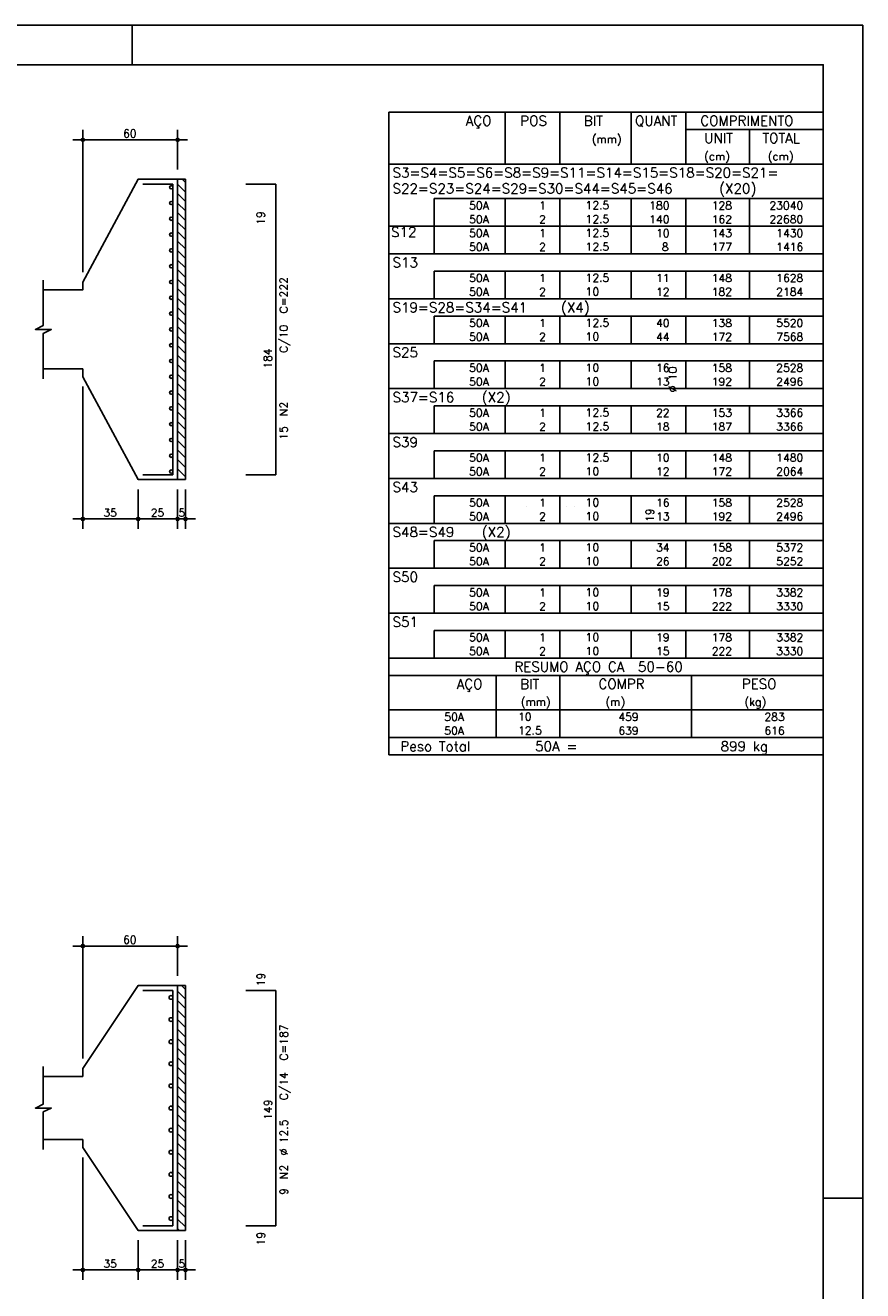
# Model space of a CAD drawing. Extents: x 0 to 84.1, y 0 to 59.4.
# Tile 7 of 7: x 62.9 to 84.1, y 27.4 to 59.4. Entities that reach past the tile are written whole.
import ezdxf

# ---------------------------------------------------------------- set-up
doc = ezdxf.new("R2010")
doc.units = 0
doc.header["$MEASUREMENT"] = 0
for name, color, linetype in [('1', 1, 'CONTINUOUS'), ('2', 2, 'CONTINUOUS'), ('3', 3, 'CONTINUOUS'), ('6', 6, 'CONTINUOUS')]:
    doc.layers.add(name, color=color, linetype=linetype)
doc.styles.get("Standard").update_dxf_attribs({"font": 'ROMANS.SHX'})

msp = doc.modelspace()

# ---------------------------------------------------------------- linework, layer by layer
at = {"layer": '1', "linetype": 'Continuous'}
for p, q in [((66.872, 55.5), (66.953, 55.419)), ((66.753, 55.379), (66.953, 55.179)), ((66.753, 55.138), (66.953, 54.938)), ((66.753, 54.898), (66.953, 54.698)), ((66.753, 54.657), (66.953, 54.457)), ((66.753, 54.417), (66.953, 54.217)), ((66.753, 54.177), (66.953, 53.977)), ((66.753, 53.936), (66.953, 53.736)), ((66.753, 53.696), (66.953, 53.496)), ((66.753, 53.455), (66.953, 53.255)), ((66.753, 53.215), (66.953, 53.015)), ((66.753, 52.975), (66.953, 52.775)), ((66.753, 52.734), (66.953, 52.534)), ((66.753, 52.494), (66.953, 52.294)), ((66.753, 52.253), (66.953, 52.053)), ((66.753, 52.013), (66.953, 51.813)), ((66.753, 51.772), (66.953, 51.572)), ((66.753, 51.532), (66.953, 51.332)), ((66.753, 51.292), (66.953, 51.092)), ((66.753, 51.051), (66.953, 50.851)), ((66.753, 50.811), (66.953, 50.611)), ((66.753, 50.57), (66.953, 50.37)), ((66.753, 50.33), (66.953, 50.13)), ((66.753, 50.09), (66.953, 49.89)), ((66.753, 49.849), (66.953, 49.649)), ((66.753, 49.609), (66.953, 49.409)), ((66.753, 49.368), (66.953, 49.168)), ((66.753, 49.128), (66.953, 48.928)), ((66.753, 48.887), (66.953, 48.687)), ((66.753, 48.647), (66.953, 48.447)), ((66.753, 48.407), (66.953, 48.207)), ((66.753, 48.166), (66.953, 47.966)), ((66.753, 47.926), (66.779, 47.9)), ((66.753, 34.943), (66.953, 34.743)), ((66.853, 35.084), (66.953, 34.984)), ((66.753, 34.703), (66.953, 34.503)), ((66.753, 34.462), (66.953, 34.262)), ((66.753, 34.222), (66.953, 34.022)), ((66.753, 33.982), (66.953, 33.782)), ((66.753, 33.741), (66.953, 33.541)), ((66.753, 33.501), (66.953, 33.301)), ((66.753, 33.26), (66.953, 33.06)), ((66.753, 33.02), (66.953, 32.82)), ((66.753, 32.78), (66.953, 32.58)), ((66.753, 32.539), (66.953, 32.339)), ((66.753, 32.299), (66.953, 32.099)), ((66.753, 32.058), (66.953, 31.858)), ((66.753, 31.818), (66.953, 31.618)), ((66.753, 31.577), (66.953, 31.377)), ((66.753, 31.337), (66.953, 31.137)), ((66.753, 31.097), (66.953, 30.897)), ((66.753, 30.856), (66.953, 30.656)), ((66.753, 30.616), (66.953, 30.416)), ((66.753, 30.375), (66.953, 30.175)), ((66.753, 30.135), (66.953, 29.935)), ((66.753, 29.895), (66.953, 29.695)), ((66.753, 29.654), (66.953, 29.454)), ((66.753, 29.414), (66.953, 29.214)), ((66.753, 29.173), (66.953, 28.973)), ((66.753, 28.933), (66.802, 28.884))]:
    msp.add_line(p, q, dxfattribs=at)
for points in [[(66.753, 47.9), (66.753, 55.5), (66.953, 55.5), (66.953, 47.9), (66.753, 47.9)], [(66.753, 28.884), (66.753, 35.084), (66.953, 35.084), (66.953, 28.884), (66.753, 28.884)]]:
    msp.add_lwpolyline(points, dxfattribs=at)
at = {"layer": '2', "linetype": 'Continuous'}
for p, q in [((84.1, 59.4), (0, 59.4)), ((65.6, 58.4), (65.6, 59.4)), ((84.1, 0), (84.1, 59.4)), ((72.1, 57.201), (72.1, 55.888)), ((72.1, 57.201), (83.1, 57.201)), ((75.05, 55.888), (75.05, 57.201)), ((76.43, 55.888), (76.43, 57.201)), ((78.24, 55.888), (78.24, 57.201)), ((79.62, 55.888), (79.62, 57.201)), ((83.1, 57.201), (83.1, 55.888)), ((64.353, 53.15), (64.353, 56.75)), ((66.753, 55.75), (66.753, 56.75)), ((79.62, 56.763), (83.1, 56.763)), ((81.23, 55.888), (81.23, 56.763)), ((67.003, 56.5), (64.103, 56.5)), ((72.1, 55.888), (83.1, 55.888)), ((72.1, 55.451), (72.1, 55.888)), ((72.1, 55.888), (83.1, 55.888)), ((83.1, 55.451), (83.1, 55.888)), ((72.1, 55.101), (72.1, 55.451)), ((83.1, 55.101), (83.1, 55.451)), ((72.1, 54.751), (72.1, 55.101)), ((83.1, 55.013), (73.25, 55.013)), ((73.25, 55.013), (73.25, 54.663)), ((75.05, 55.013), (75.05, 54.663)), ((76.43, 55.013), (76.43, 54.663)), ((78.24, 55.013), (78.24, 54.663)), ((79.62, 55.013), (79.62, 54.663)), ((81.23, 55.013), (81.23, 54.663)), ((83.1, 54.751), (83.1, 55.101)), ((72.1, 54.313), (72.1, 54.751)), ((73.25, 54.663), (73.25, 54.313)), ((75.05, 54.663), (75.05, 54.313)), ((76.43, 54.663), (76.43, 54.313)), ((78.24, 54.663), (78.24, 54.313)), ((79.62, 54.663), (79.62, 54.313)), ((81.23, 54.663), (81.23, 54.313)), ((83.1, 54.313), (83.1, 54.751)), ((72.1, 54.313), (83.1, 54.313)), ((72.1, 53.963), (72.1, 54.313)), ((83.1, 54.313), (73.25, 54.313)), ((73.25, 54.313), (73.25, 53.963)), ((75.05, 54.313), (75.05, 53.963)), ((76.43, 54.313), (76.43, 53.963)), ((76.599, 54.368), (76.599, 54.368)), ((78.24, 54.313), (78.24, 53.963)), ((79.62, 54.313), (79.62, 53.963)), ((81.23, 54.313), (81.23, 53.963)), ((83.1, 53.963), (83.1, 54.313)), ((72.1, 53.613), (72.1, 53.963)), ((73.25, 53.963), (73.25, 53.613)), ((75.05, 53.963), (75.05, 53.613)), ((76.43, 53.963), (76.43, 53.613)), ((78.24, 53.963), (78.24, 53.613)), ((79.62, 53.963), (79.62, 53.613)), ((81.23, 53.963), (81.23, 53.613)), ((83.1, 53.613), (83.1, 53.963)), ((72.1, 53.176), (72.1, 53.613)), ((72.1, 53.613), (83.1, 53.613)), ((83.1, 53.176), (83.1, 53.613)), ((72.1, 52.826), (72.1, 53.176)), ((83.1, 53.176), (73.25, 53.176)), ((73.25, 53.176), (73.25, 52.826)), ((75.05, 53.176), (75.05, 52.826)), ((76.43, 53.176), (76.43, 52.826)), ((78.24, 53.176), (78.24, 52.826)), ((79.62, 53.176), (79.62, 52.826)), ((81.23, 53.176), (81.23, 52.826)), ((83.1, 52.826), (83.1, 53.176)), ((72.1, 52.476), (72.1, 52.826)), ((73.25, 52.826), (73.25, 52.476)), ((75.05, 52.826), (75.05, 52.476)), ((76.43, 52.826), (76.43, 52.476)), ((78.24, 52.826), (78.24, 52.476)), ((79.62, 52.826), (79.62, 52.476)), ((81.23, 52.826), (81.23, 52.476)), ((83.1, 52.476), (83.1, 52.826)), ((72.1, 52.038), (72.1, 52.476)), ((72.1, 52.476), (83.1, 52.476)), ((83.1, 52.038), (83.1, 52.476)), ((72.1, 51.688), (72.1, 52.038)), ((83.1, 52.038), (73.25, 52.038)), ((73.25, 52.038), (73.25, 51.688)), ((74.199, 52.206), (74.199, 52.206)), ((75.05, 52.038), (75.05, 51.688)), ((76.43, 52.038), (76.43, 51.688)), ((78.24, 52.038), (78.24, 51.688)), ((79.62, 52.038), (79.62, 51.688)), ((81.23, 52.038), (81.23, 51.688)), ((83.1, 51.688), (83.1, 52.038)), ((72.1, 51.338), (72.1, 51.688)), ((73.25, 51.688), (73.25, 51.338)), ((75.05, 51.688), (75.05, 51.338)), ((76.43, 51.688), (76.43, 51.338)), ((78.24, 51.688), (78.24, 51.338)), ((79.62, 51.688), (79.62, 51.338)), ((81.23, 51.688), (81.23, 51.338)), ((83.1, 51.338), (83.1, 51.688)), ((72.1, 50.901), (72.1, 51.338)), ((72.1, 51.338), (83.1, 51.338)), ((83.1, 50.901), (83.1, 51.338)), ((72.1, 50.551), (72.1, 50.901)), ((83.1, 50.901), (73.25, 50.901)), ((73.25, 50.901), (73.25, 50.551)), ((75.05, 50.901), (75.05, 50.551)), ((76.43, 50.901), (76.43, 50.551)), ((78.24, 50.901), (78.24, 50.551)), ((79.62, 50.901), (79.62, 50.551)), ((81.23, 50.901), (81.23, 50.551)), ((83.1, 50.551), (83.1, 50.901)), ((72.1, 50.201), (72.1, 50.551)), ((73.25, 50.551), (73.25, 50.201)), ((75.05, 50.551), (75.05, 50.201)), ((76.43, 50.551), (76.43, 50.201)), ((78.24, 50.551), (78.24, 50.201)), ((79.62, 50.551), (79.62, 50.201)), ((81.23, 50.551), (81.23, 50.201)), ((83.1, 50.201), (83.1, 50.551)), ((64.353, 50.25), (64.353, 46.65)), ((72.1, 49.763), (72.1, 50.201)), ((72.1, 50.201), (83.1, 50.201)), ((83.1, 49.763), (83.1, 50.201)), ((72.1, 49.413), (72.1, 49.763)), ((83.1, 49.763), (73.25, 49.763)), ((73.25, 49.763), (73.25, 49.413)), ((74.199, 49.806), (74.199, 49.806)), ((75.05, 49.763), (75.05, 49.413)), ((76.43, 49.763), (76.43, 49.413)), ((78.24, 49.763), (78.24, 49.413)), ((79.62, 49.763), (79.62, 49.413)), ((81.23, 49.763), (81.23, 49.413)), ((83.1, 49.413), (83.1, 49.763)), ((72.1, 49.063), (72.1, 49.413)), ((73.25, 49.413), (73.25, 49.063)), ((75.05, 49.413), (75.05, 49.063)), ((76.43, 49.413), (76.43, 49.063)), ((78.24, 49.413), (78.24, 49.063)), ((79.62, 49.413), (79.62, 49.063)), ((81.23, 49.413), (81.23, 49.063)), ((83.1, 49.063), (83.1, 49.413)), ((72.1, 48.626), (72.1, 49.063)), ((72.1, 49.063), (83.1, 49.063)), ((83.1, 48.626), (83.1, 49.063)), ((72.1, 48.276), (72.1, 48.626)), ((83.1, 48.626), (73.25, 48.626)), ((73.25, 48.626), (73.25, 48.276)), ((75.05, 48.626), (75.05, 48.276)), ((76.43, 48.626), (76.43, 48.276)), ((78.24, 48.626), (78.24, 48.276)), ((79.62, 48.626), (79.62, 48.276)), ((81.23, 48.626), (81.23, 48.276)), ((83.1, 48.276), (83.1, 48.626)), ((72.1, 47.926), (72.1, 48.276)), ((73.25, 48.276), (73.25, 47.926)), ((75.05, 48.276), (75.05, 47.926)), ((76.43, 48.276), (76.43, 47.926)), ((78.24, 48.276), (78.24, 47.926)), ((79.62, 48.276), (79.62, 47.926)), ((81.23, 48.276), (81.23, 47.926)), ((83.1, 47.926), (83.1, 48.276)), ((72.1, 47.488), (72.1, 47.926)), ((72.1, 47.926), (83.1, 47.926)), ((83.1, 47.488), (83.1, 47.926)), ((65.753, 47.65), (65.753, 46.65)), ((65.753, 47.65), (65.753, 46.65)), ((66.753, 47.65), (66.753, 46.65)), ((66.753, 47.65), (66.753, 46.65)), ((66.953, 47.65), (66.953, 46.65)), ((72.1, 47.138), (72.1, 47.488)), ((83.1, 47.488), (73.25, 47.488)), ((73.25, 47.488), (73.25, 47.138)), ((75.05, 47.488), (75.05, 47.138)), ((76.43, 47.488), (76.43, 47.138)), ((78.24, 47.488), (78.24, 47.138)), ((79.62, 47.488), (79.62, 47.138)), ((81.23, 47.488), (81.23, 47.138)), ((83.1, 47.138), (83.1, 47.488)), ((72.1, 46.788), (72.1, 47.138)), ((73.25, 47.138), (73.25, 46.788)), ((75.05, 47.138), (75.05, 46.788)), ((75.599, 47.206), (75.599, 47.206)), ((75.599, 47.206), (75.599, 47.206)), ((76.43, 47.138), (76.43, 46.788)), ((76.599, 47.206), (76.599, 47.206)), ((76.599, 47.206), (76.599, 47.206)), ((76.799, 47.206), (76.799, 47.206)), ((78.24, 47.138), (78.24, 46.788)), ((79.62, 47.138), (79.62, 46.788)), ((81.23, 47.138), (81.23, 46.788)), ((83.1, 46.788), (83.1, 47.138)), ((66.003, 46.9), (64.103, 46.9)), ((67.003, 46.9), (65.503, 46.9)), ((66.503, 46.9), (67.203, 46.9)), ((72.1, 46.351), (72.1, 46.788)), ((72.1, 46.788), (83.1, 46.788)), ((83.1, 46.351), (83.1, 46.788)), ((72.1, 46.001), (72.1, 46.351)), ((83.1, 46.351), (73.25, 46.351)), ((73.25, 46.351), (73.25, 46.001)), ((75.05, 46.351), (75.05, 46.001)), ((76.43, 46.351), (76.43, 46.001)), ((78.24, 46.351), (78.24, 46.001)), ((79.62, 46.351), (79.62, 46.001)), ((81.23, 46.351), (81.23, 46.001)), ((83.1, 46.001), (83.1, 46.351)), ((72.1, 45.651), (72.1, 46.001)), ((73.25, 46.001), (73.25, 45.651)), ((75.05, 46.001), (75.05, 45.651)), ((76.43, 46.001), (76.43, 45.651)), ((78.24, 46.001), (78.24, 45.651)), ((79.62, 46.001), (79.62, 45.651)), ((81.23, 46.001), (81.23, 45.651)), ((83.1, 45.651), (83.1, 46.001)), ((72.1, 45.213), (72.1, 45.651)), ((72.1, 45.651), (83.1, 45.651)), ((83.1, 45.213), (83.1, 45.651)), ((72.1, 44.863), (72.1, 45.213)), ((83.1, 45.213), (73.25, 45.213)), ((73.25, 45.213), (73.25, 44.863)), ((75.05, 45.213), (75.05, 44.863)), ((76.43, 45.213), (76.43, 44.863)), ((78.24, 45.213), (78.24, 44.863)), ((79.62, 45.213), (79.62, 44.863)), ((81.23, 45.213), (81.23, 44.863)), ((83.1, 44.863), (83.1, 45.213)), ((72.1, 44.513), (72.1, 44.863)), ((73.25, 44.863), (73.25, 44.513)), ((75.05, 44.863), (75.05, 44.513)), ((76.43, 44.863), (76.43, 44.513)), ((78.24, 44.863), (78.24, 44.513)), ((79.62, 44.863), (79.62, 44.513)), ((81.23, 44.863), (81.23, 44.513)), ((83.1, 44.513), (83.1, 44.863)), ((72.1, 44.076), (72.1, 44.513)), ((72.1, 44.513), (83.1, 44.513)), ((83.1, 44.076), (83.1, 44.513)), ((72.1, 43.726), (72.1, 44.076)), ((83.1, 44.076), (73.25, 44.076)), ((73.25, 44.076), (73.25, 43.726)), ((75.05, 44.076), (75.05, 43.726)), ((76.43, 44.076), (76.43, 43.726)), ((78.24, 44.076), (78.24, 43.726)), ((79.62, 44.076), (79.62, 43.726)), ((81.23, 44.076), (81.23, 43.726)), ((83.1, 43.726), (83.1, 44.076)), ((72.1, 43.376), (72.1, 43.726)), ((73.25, 43.726), (73.25, 43.376)), ((75.05, 43.726), (75.05, 43.376)), ((76.43, 43.726), (76.43, 43.376)), ((78.24, 43.726), (78.24, 43.376)), ((79.62, 43.726), (79.62, 43.376)), ((81.23, 43.726), (81.23, 43.376)), ((83.1, 43.376), (83.1, 43.726)), ((72.1, 43.376), (83.1, 43.376)), ((72.1, 43.376), (72.1, 42.063)), ((72.1, 43.376), (83.1, 43.376)), ((83.1, 43.376), (83.1, 42.063)), ((72.1, 42.938), (83.1, 42.938)), ((74.82, 42.063), (74.82, 42.938)), ((76.43, 42.063), (76.43, 42.938)), ((79.765, 42.063), (79.765, 42.938)), ((72.1, 42.063), (83.1, 42.063)), ((72.1, 41.713), (72.1, 42.063)), ((74.82, 42.063), (74.82, 41.713)), ((76.43, 41.713), (76.43, 42.063)), ((79.765, 42.063), (79.765, 41.713)), ((83.1, 41.713), (83.1, 42.063)), ((72.1, 41.363), (72.1, 41.713)), ((74.82, 41.713), (74.82, 41.363)), ((76.43, 41.363), (76.43, 41.713)), ((79.765, 41.713), (79.765, 41.363)), ((83.1, 41.363), (83.1, 41.713)), ((72.1, 41.363), (83.1, 41.363)), ((72.1, 40.926), (72.1, 41.363)), ((72.1, 41.363), (83.1, 41.363)), ((83.1, 40.926), (83.1, 41.363)), ((83.1, 40.926), (72.1, 40.926)), ((72.1, 40.926), (83.1, 40.926)), ((64.353, 33.234), (64.353, 36.334)), ((66.753, 35.334), (66.753, 36.334)), ((67.003, 36.084), (64.103, 36.084)), ((66.753, 35.084), (66.753, 35.084)), ((64.353, 32.984), (64.353, 32.984)), ((64.353, 30.984), (64.353, 30.984)), ((64.353, 30.734), (64.353, 27.634)), ((84.1, 29.7), (83.1, 29.7)), ((65.753, 28.884), (65.753, 28.884)), ((65.753, 28.884), (65.753, 28.884)), ((66.753, 28.884), (66.753, 28.884)), ((66.753, 28.884), (66.753, 28.884)), ((66.953, 28.884), (66.953, 28.884)), ((65.753, 28.634), (65.753, 27.634)), ((65.753, 28.634), (65.753, 27.634)), ((66.753, 28.634), (66.753, 27.634)), ((66.753, 28.634), (66.753, 27.634)), ((66.953, 28.634), (66.953, 27.634)), ((66.003, 27.884), (64.103, 27.884)), ((67.003, 27.884), (65.503, 27.884)), ((66.503, 27.884), (67.203, 27.884))]:
    msp.add_line(p, q, dxfattribs=at)
for points in [[(83.1, 1), (2.5, 1), (2.5, 58.4), (83.1, 58.4), (83.1, 1)], [(63.353, 50.7), (64.353, 50.7), (64.353, 50.5), (65.753, 47.9), (66.753, 47.9), (66.753, 55.5), (65.753, 55.5), (64.353, 52.9), (64.353, 52.7), (63.353, 52.7)], [(63.353, 50.45), (63.353, 51.6), (63.553, 51.7), (63.153, 51.7), (63.353, 51.8), (63.353, 52.95)], [(63.353, 31.184), (64.353, 31.184), (64.353, 30.984), (65.753, 28.884), (66.753, 28.884), (66.753, 35.084), (65.753, 35.084), (64.353, 32.984), (64.353, 32.784), (63.353, 32.784)], [(63.353, 30.934), (63.353, 31.884), (63.553, 31.984), (63.153, 31.984), (63.353, 32.084), (63.353, 33.034)]]:
    msp.add_lwpolyline(points, dxfattribs=at)
for centre, radius in [((64.353, 56.5), 0.04), ((64.353, 56.5), 0.02), ((66.753, 56.5), 0.04), ((66.753, 56.5), 0.02), ((64.353, 46.9), 0.04), ((64.353, 46.9), 0.02), ((65.753, 46.9), 0.04), ((65.753, 46.9), 0.04), ((65.753, 46.9), 0.02), ((65.753, 46.9), 0.02), ((66.753, 46.9), 0.04), ((66.753, 46.9), 0.04), ((66.753, 46.9), 0.02), ((66.753, 46.9), 0.02), ((66.953, 46.9), 0.04), ((66.953, 46.9), 0.02), ((64.353, 36.084), 0.04), ((64.353, 36.084), 0.02), ((66.753, 36.084), 0.04), ((66.753, 36.084), 0.02), ((64.353, 27.884), 0.04), ((64.353, 27.884), 0.02), ((65.753, 27.884), 0.04), ((65.753, 27.884), 0.04), ((65.753, 27.884), 0.02), ((65.753, 27.884), 0.02), ((66.753, 27.884), 0.04), ((66.753, 27.884), 0.04), ((66.753, 27.884), 0.02), ((66.753, 27.884), 0.02), ((66.953, 27.884), 0.04), ((66.953, 27.884), 0.02)]:
    msp.add_circle(centre, radius, dxfattribs=at)
at = {"layer": '3', "linetype": 'Continuous'}
for centre, radius in [((66.591, 55.3), 0.0413), ((66.591, 54.9), 0.0413), ((66.591, 54.5), 0.0413), ((66.591, 54.1), 0.0413), ((66.591, 53.7), 0.0413), ((66.591, 53.3), 0.0413), ((66.591, 52.9), 0.0413), ((66.591, 52.5), 0.0413), ((66.591, 52.1), 0.0413), ((66.591, 51.7), 0.0413), ((66.591, 51.3), 0.0413), ((66.591, 50.9), 0.0413), ((66.591, 50.5), 0.0413), ((66.591, 50.1), 0.0413), ((66.591, 49.7), 0.0413), ((66.591, 49.3), 0.0413), ((66.591, 48.9), 0.0413), ((66.591, 48.5), 0.0413), ((66.591, 48.1), 0.0413), ((66.585, 34.784), 0.0474), ((66.585, 34.224), 0.0474), ((66.585, 33.664), 0.0474), ((66.585, 33.104), 0.0474), ((66.585, 32.544), 0.0474), ((66.585, 31.984), 0.0474), ((66.585, 31.424), 0.0474), ((66.585, 30.864), 0.0474), ((66.585, 30.304), 0.0474), ((66.585, 29.744), 0.0474), ((66.585, 29.184), 0.0474)]:
    msp.add_circle(centre, radius, dxfattribs=at)
at = {"layer": '6', "linetype": 'Continuous'}
for p, q in [((66.633, 55.38), (65.873, 55.38)), ((66.633, 48.02), (66.633, 55.38)), ((69.243, 55.38), (68.483, 55.38)), ((69.243, 48.02), (69.243, 55.38)), ((65.873, 48.02), (66.633, 48.02)), ((68.483, 48.02), (69.243, 48.02)), ((66.633, 34.964), (65.873, 34.964)), ((66.633, 29.004), (66.633, 34.964)), ((69.243, 34.964), (68.483, 34.964)), ((69.243, 29.004), (69.243, 34.964)), ((65.873, 29.004), (66.633, 29.004)), ((68.483, 29.004), (69.243, 29.004))]:
    msp.add_line(p, q, dxfattribs=at)

# ---------------------------------------------------------------- texts
at = {"layer": '2', "linetype": 'Continuous'}
for s, height, p in [('AÇO', 0.25, (74.05, 56.857)), ('POS', 0.25, (75.43, 56.857)), ('BIT', 0.25, (77.04, 56.857)), ('QUANT', 0.25, (78.336, 56.857)), ('COMPRIMENTO', 0.25, (79.989, 56.857)), ('60', 0.2, (65.373, 56.56)), ('(mm)', 0.2, (77.24, 56.419)), ('UNIT', 0.25, (80.087, 56.419)), ('TOTAL', 0.25, (81.559, 56.419)), ('(cm)', 0.2, (80.087, 55.982)), ('(cm)', 0.2, (81.697, 55.982)), ('S3=S4=S5=S6=S8=S9=S11=S14=S15=S18=S20=S21=', 0.25, (72.196, 55.544)), ('S22=S23=S24=S29=S30=S44=S45=S46   (X20)', 0.25, (72.196, 55.142)), ('     50A', 0.2, (73.39, 54.738)), ('  1', 0.2, (75.63, 54.738)), ('   12.5', 0.2, (76.637, 54.744)), ('  180', 0.2, (78.42, 54.738)), ('   128', 0.2, (79.83, 54.738)), ('  23040', 0.2, (81.464, 54.738)), ('     50A', 0.2, (73.39, 54.388)), ('  2', 0.2, (75.63, 54.388)), ('   12.5', 0.2, (76.637, 54.394)), ('  140', 0.2, (78.42, 54.388)), ('   162', 0.2, (79.83, 54.388)), ('  22680', 0.2, (81.464, 54.388)), ('S12', 0.25, (72.16, 54.042)), ('     50A', 0.2, (73.39, 54.038)), ('  1', 0.2, (75.63, 54.038)), ('   12.5', 0.2, (76.637, 54.044)), ('   10', 0.2, (78.42, 54.038)), ('   143', 0.2, (79.83, 54.038)), ('   1430', 0.2, (81.464, 54.038)), ('     50A', 0.2, (73.39, 53.688)), ('  2', 0.2, (75.63, 53.688)), ('   12.5', 0.2, (76.637, 53.694)), ('    8', 0.2, (78.42, 53.688)), ('   177', 0.2, (79.83, 53.688)), ('   1416', 0.2, (81.464, 53.688)), ('S13', 0.25, (72.196, 53.269)), ('     50A', 0.2, (73.39, 52.901)), ('  1', 0.2, (75.63, 52.901)), ('   12.5', 0.2, (76.637, 52.907)), ('   11', 0.2, (78.42, 52.901)), ('   148', 0.2, (79.83, 52.901)), ('   1628', 0.2, (81.464, 52.901)), ('     50A', 0.2, (73.39, 52.551)), ('  2', 0.2, (75.63, 52.551)), ('   10  ', 0.2, (76.637, 52.557)), ('   12', 0.2, (78.42, 52.551)), ('   182', 0.2, (79.83, 52.551)), ('   2184', 0.2, (81.464, 52.551)), ('S19=S28=S34=S41   (X4)', 0.25, (72.196, 52.132)), ('     50A', 0.2, (73.39, 51.763)), ('  1', 0.2, (75.63, 51.763)), ('   12.5', 0.2, (76.637, 51.769)), ('   40', 0.2, (78.42, 51.763)), ('   138', 0.2, (79.83, 51.763)), ('   5520', 0.2, (81.464, 51.763)), ('     50A', 0.2, (73.39, 51.413)), ('  2', 0.2, (75.63, 51.413)), ('   10  ', 0.2, (76.637, 51.419)), ('   44', 0.2, (78.42, 51.413)), ('   172', 0.2, (79.83, 51.413)), ('   7568', 0.2, (81.464, 51.413)), ('S25', 0.25, (72.196, 50.994)), ('     50A', 0.2, (73.39, 50.626)), ('  1', 0.2, (75.63, 50.626)), ('   10  ', 0.2, (76.637, 50.632)), ('   16', 0.2, (78.42, 50.626)), ('   158', 0.2, (79.83, 50.626)), ('   2528', 0.2, (81.464, 50.626)), ('     50A', 0.2, (73.39, 50.276)), ('  2', 0.2, (75.63, 50.276)), ('   10  ', 0.2, (76.637, 50.282)), ('   13', 0.2, (78.42, 50.276)), ('   192', 0.2, (79.83, 50.276)), ('   2496', 0.2, (81.464, 50.276)), ('S37=S16   (X2)', 0.25, (72.196, 49.857)), ('     50A', 0.2, (73.39, 49.488)), ('  1', 0.2, (75.63, 49.488)), ('   12.5', 0.2, (76.637, 49.494)), ('   22', 0.2, (78.42, 49.488)), ('   153', 0.2, (79.83, 49.488)), ('   3366', 0.2, (81.464, 49.488)), ('   12.5', 0.2, (76.637, 49.144)), ('     50A', 0.2, (73.39, 49.138)), ('  2', 0.2, (75.63, 49.138)), ('   18', 0.2, (78.42, 49.138)), ('   187', 0.2, (79.83, 49.138)), ('   3366', 0.2, (81.464, 49.138)), ('S39', 0.25, (72.196, 48.719)), ('     50A', 0.2, (73.39, 48.351)), ('  1', 0.2, (75.63, 48.351)), ('   12.5', 0.2, (76.637, 48.357)), ('   10', 0.2, (78.42, 48.351)), ('   148', 0.2, (79.83, 48.351)), ('   1480', 0.2, (81.464, 48.351)), ('     50A', 0.2, (73.39, 48.001)), ('  2', 0.2, (75.63, 48.001)), ('   10  ', 0.2, (76.637, 48.007)), ('   12', 0.2, (78.42, 48.001)), ('   172', 0.2, (79.83, 48.001)), ('   2064', 0.2, (81.464, 48.001)), ('S43', 0.25, (72.196, 47.582)), ('   10  ', 0.2, (76.637, 47.219)), ('35', 0.2, (64.873, 46.96)), ('25', 0.2, (66.073, 46.96)), ('5', 0.2, (66.773, 46.96)), ('     50A', 0.2, (73.39, 47.213)), ('  1', 0.2, (75.63, 47.213)), ('   16', 0.2, (78.42, 47.213)), ('   158', 0.2, (79.83, 47.213)), ('   2528', 0.2, (81.464, 47.213)), ('     50A', 0.2, (73.39, 46.863)), ('  2', 0.2, (75.63, 46.863)), ('   10  ', 0.2, (76.637, 46.869)), ('   13', 0.2, (78.42, 46.863)), ('   192', 0.2, (79.83, 46.863)), ('   2496', 0.2, (81.464, 46.863)), ('S48=S49   (X2)', 0.25, (72.196, 46.444)), ('     50A', 0.2, (73.39, 46.076)), ('  1', 0.2, (75.63, 46.076)), ('   10  ', 0.2, (76.637, 46.082)), ('   34', 0.2, (78.42, 46.076)), ('   158', 0.2, (79.83, 46.076)), ('   5372', 0.2, (81.464, 46.076)), ('     50A', 0.2, (73.39, 45.726)), ('  2', 0.2, (75.63, 45.726)), ('   10  ', 0.2, (76.637, 45.732)), ('   26', 0.2, (78.42, 45.726)), ('   202', 0.2, (79.83, 45.726)), ('   5252', 0.2, (81.464, 45.726)), ('S50', 0.25, (72.196, 45.307)), ('     50A', 0.2, (73.39, 44.938)), ('  1', 0.2, (75.63, 44.938)), ('   10  ', 0.2, (76.637, 44.944)), ('   19', 0.2, (78.42, 44.938)), ('   178', 0.2, (79.83, 44.938)), ('   3382', 0.2, (81.464, 44.938)), ('     50A', 0.2, (73.39, 44.588)), ('  2', 0.2, (75.63, 44.588)), ('   10  ', 0.2, (76.637, 44.594)), ('   15', 0.2, (78.42, 44.588)), ('   222', 0.2, (79.83, 44.588)), ('   3330', 0.2, (81.464, 44.588)), ('S51', 0.25, (72.196, 44.169)), ('     50A', 0.2, (73.39, 43.801)), ('  1', 0.2, (75.63, 43.801)), ('   10  ', 0.2, (76.637, 43.807)), ('   19', 0.2, (78.42, 43.801)), ('   178', 0.2, (79.83, 43.801)), ('   3382', 0.2, (81.464, 43.801)), ('     50A', 0.2, (73.39, 43.451)), ('  2', 0.2, (75.63, 43.451)), ('   10  ', 0.2, (76.637, 43.457)), ('   15', 0.2, (78.42, 43.451)), ('   222', 0.2, (79.83, 43.451)), ('   3330', 0.2, (81.464, 43.451)), ('RESUMO AÇO CA  50-60', 0.25, (75.281, 43.032)), ('AÇO', 0.25, (73.82, 42.594)), ('BIT', 0.25, (75.43, 42.594)), ('COMPR', 0.25, (77.409, 42.598)), ('PESO', 0.25, (81.038, 42.598)), ('(mm)', 0.2, (75.444, 42.167)), ('(m)', 0.2, (77.586, 42.167)), ('(kg)', 0.2, (81.106, 42.167)), ('     50A', 0.2, (72.76, 41.788)), ('   10  ', 0.2, (74.927, 41.794)), ('     459', 0.2, (77.168, 41.788)), ('    283', 0.2, (81.015, 41.788)), ('     50A', 0.2, (72.76, 41.438)), ('   12.5', 0.2, (74.927, 41.444)), ('     639', 0.2, (77.168, 41.438)), ('    616', 0.2, (81.015, 41.438)), ('Peso Total        50A =', 0.25, (72.393, 41.019)), ('    899 kg', 0.25, (79.757, 41.019)), ('60', 0.2, (65.373, 36.144)), ('35', 0.2, (64.873, 27.944)), ('25', 0.2, (66.073, 27.944)), ('5', 0.2, (66.773, 27.944))]:
    msp.add_text(s, height=height, dxfattribs=at).set_placement(p)
for s, p in [('19', (68.958, 54.348)), ('C=222', (69.538, 52.106)), ('C/10', (69.538, 51.106)), ('184', (69.138, 50.706)), ('%%c 10', (79.389, 50.106)), ('N2', (69.538, 49.506)), ('15', (69.538, 48.906)), ('19', (78.809, 46.826)), ('19', (68.963, 35.064)), ('C=187', (69.543, 33.184)), ('C/14', (69.543, 32.184)), ('149', (69.143, 31.684)), ('%%c 12.5', (69.543, 30.784)), ('N2', (69.543, 30.184)), ('9', (69.543, 29.784)), ('19', (68.963, 28.504))]:
    msp.add_text(s, height=0.2, rotation=90, dxfattribs=at).set_placement(p)

doc.saveas('drawing.dxf')
